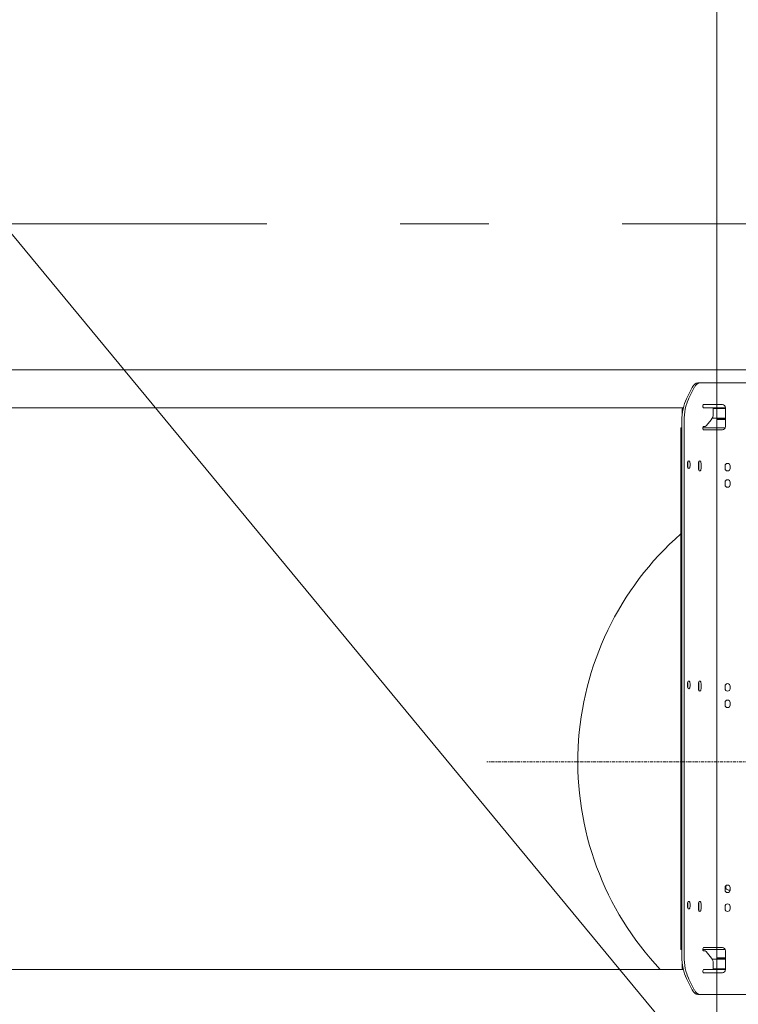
# Model space of a CAD drawing. Header units: millimetres. Extents: x -47038 to 86296, y -75637 to 48966.
# Tile 85 of 174: x -34580 to -33438, y 31540 to 33105. Entities that reach past the tile are written whole.
import ezdxf

# ---------------------------------------------------------------- set-up
doc = ezdxf.new("R2010")
doc.units = ezdxf.units.MM
doc.linetypes.add('DASHDOT', pattern=[1, 0.5, -0.25, 0, -0.25])
doc.linetypes.add('Przerywana podwójnie', pattern=[109.361107, 52.916665, -21.166666, 14.111111, -21.166666])
for name, color, linetype, lineweight, true_color in [('00 - nowa technologia myjni_Nr_pióra__95', 7, 'Continuous', 20, 0x7c7c7c), ('410-K Osie główne_Nr_pióra__95', 7, 'Continuous', 20, 0x7c7c7c), ('Nowe_Drzwi Archicad_Nr_pióra__95', 7, 'Continuous', 25, 0x7c7c7c)]:
    doc.layers.add(name, color=color, linetype=linetype, lineweight=lineweight, true_color=true_color)
doc.layers.add('Nowe_Drzwi Archicad', color=7, linetype='Continuous')
doc.layers.add('XREF', color=8, linetype='Continuous', lineweight=9)

# ---------------------------------------------------------------- blocks, each defined once
blk = doc.blocks.new('Drzwi garażowe_ segmentowe[5]_1')
at = {"layer": 'Nowe_Drzwi Archicad_Nr_pióra__95', "color": 8, "linetype": 'Continuous', "lineweight": 20, "true_color": 0x7c7c7c}
for p in [(159.88, 3006.64), (498.88, 3006.64)]:
    blk.add_line(p, (498.88, 2596.65), dxfattribs=at)
blk = doc.blocks.new('parter 2025.10.15')
at = {"layer": '00 - nowa technologia myjni_Nr_pióra__95', "color": 8, "linetype": 'Continuous', "lineweight": 5}
for p, q in [((339.07, 2710.58), (574.02, 2710.58)), ((495.82, 2708.53), (496.17, 2708.53)), ((496.17, 2708.53), (496.88, 2708.53)), ((497.23, 2708.53), (496.88, 2708.53)), ((497.23, 2708.53), (505.97, 2708.53)), ((494.94, 2707.79), (494.04, 2705.99)), ((495.28, 2707.79), (494.38, 2705.99)), ((346.07, 2704.58), (493.54, 2704.58)), ((493.37, 2703.58), (493.37, 2704.33)), ((493.47, 2704.43), (493.51, 2704.43)), ((496.63, 2704.88), (496.63, 2704.78)), ((496.88, 2705.08), (496.73, 2705.08)), ((498.27, 2704.58), (496.73, 2704.58)), ((497.23, 2705.08), (496.88, 2705.08)), ((499.73, 2705.08), (497.23, 2705.08)), ((497.81, 2704.58), (500.23, 2704.58)), ((498.27, 2704.58), (498.27, 2703.6)), ((498.27, 2704.43), (500.23, 2704.43)), ((500.23, 2701.58), (500.23, 2704.58)), ((493.3, 2617.4), (493.3, 2702.45)), ((493.65, 2617.4), (493.65, 2702.45)), ((497.14, 2701.71), (498.02, 2702.73)), ((498.14, 2702.93), (500.23, 2702.93)), ((498.92, 2702.73), (498.87, 2702.68)), ((498.87, 2702.68), (500.23, 2702.68)), ((498.87, 2701.38), (498.87, 2702.68)), ((498.92, 2702.73), (500.23, 2702.73)), ((499.04, 2702.93), (499.02, 2702.91)), ((500.23, 2702.91), (499.02, 2702.91)), ((499.02, 2702.91), (499.02, 2702.75)), ((500.23, 2702.75), (499.02, 2702.75)), ((499.04, 2702.73), (499.02, 2702.75)), ((500.23, 2702.93), (499.04, 2702.93)), ((493.12, 2700.88), (493.12, 2701.38)), ((493.3, 2701.38), (493.12, 2701.38)), ((493.12, 2700.88), (493.3, 2700.88)), ((493.12, 2700.88), (493.12, 2700.68)), ((493.12, 2698.88), (493.12, 2700.68)), ((496.63, 2701.38), (496.63, 2701.28)), ((500.19, 2701.38), (496.63, 2701.38)), ((496.73, 2701.58), (496.89, 2701.58)), ((496.88, 2701.08), (496.73, 2701.08)), ((497.23, 2701.08), (496.88, 2701.08)), ((497.23, 2701.08), (499.73, 2701.08)), ((493.12, 2698.88), (493.12, 2697.88)), ((493.12, 2697.88), (493.3, 2697.88)), ((493.12, 2697.88), (493.12, 2697.68)), ((493.12, 2697.68), (493.12, 2695.68)), ((493.12, 2693.58), (493.12, 2695.68)), ((494.2, 2695.73), (494.2, 2695.33)), ((494.25, 2695.73), (494.25, 2695.33)), ((494.6, 2695.73), (494.6, 2695.33)), ((495.95, 2695.73), (495.95, 2694.93)), ((496, 2695.73), (496, 2694.93)), ((496.35, 2695.73), (496.35, 2694.93)), ((500.17, 2695.33), (500.17, 2694.93)), ((500.97, 2695.33), (500.97, 2694.93)), ((493.12, 2693.58), (493.12, 2626.28)), ((500.17, 2692.73), (500.17, 2692.33)), ((500.97, 2692.73), (500.97, 2692.33)), ((494.2, 2660.73), (494.2, 2660.33)), ((494.25, 2660.73), (494.25, 2660.33)), ((494.6, 2660.73), (494.6, 2660.33)), ((495.95, 2660.73), (495.95, 2659.93)), ((496, 2660.73), (496, 2659.93)), ((496.35, 2660.73), (496.35, 2659.93)), ((500.17, 2660.33), (500.17, 2659.93)), ((500.97, 2660.33), (500.97, 2659.93)), ((500.17, 2657.73), (500.17, 2657.33)), ((500.97, 2657.73), (500.97, 2657.33)), ((500.17, 2628.33), (500.17, 2627.93)), ((500.97, 2627.93), (500.72, 2627.93)), ((500.97, 2628.33), (500.97, 2627.93)), ((493.12, 2624.18), (493.12, 2626.28)), ((494.2, 2625.73), (494.2, 2625.33)), ((494.25, 2625.73), (494.25, 2625.33)), ((494.6, 2625.73), (494.6, 2625.33)), ((495.95, 2625.73), (495.95, 2624.93)), ((496, 2625.73), (496, 2624.93)), ((496.35, 2625.73), (496.35, 2624.93)), ((493.12, 2624.18), (493.12, 2622.18)), ((500.17, 2625.33), (500.17, 2624.93)), ((500.97, 2625.33), (500.97, 2624.93)), ((493.12, 2622.18), (493.12, 2621.98)), ((493.12, 2621.98), (493.3, 2621.98)), ((493.12, 2621.98), (493.12, 2620.98)), ((493.12, 2620.98), (493.12, 2619.18)), ((493.12, 2619.18), (493.12, 2618.98)), ((493.12, 2618.98), (493.3, 2618.98)), ((493.12, 2618.98), (493.12, 2618.48)), ((493.3, 2618.98), (493.12, 2618.98)), ((493.3, 2618.48), (493.12, 2618.48)), ((496.63, 2618.48), (496.63, 2618.58)), ((500.19, 2618.48), (496.63, 2618.48)), ((496.88, 2618.78), (496.73, 2618.78)), ((496.89, 2618.28), (496.73, 2618.28)), ((497.23, 2618.78), (496.88, 2618.78)), ((498.02, 2617.12), (497.14, 2618.14)), ((499.73, 2618.78), (497.23, 2618.78)), ((500.19, 2618.48), (498.87, 2618.48)), ((498.87, 2618.48), (498.87, 2617.18)), ((500.23, 2615.28), (500.23, 2618.28)), ((493.37, 2616.27), (493.37, 2615.53)), ((500.23, 2616.93), (498.14, 2616.93)), ((498.27, 2616.25), (498.27, 2615.28)), ((500.23, 2617.18), (498.87, 2617.18)), ((498.92, 2617.13), (498.87, 2617.18)), ((500.23, 2617.13), (498.92, 2617.13)), ((499.04, 2617.13), (499.02, 2617.11)), ((499.02, 2617.11), (500.11, 2617.11)), ((499.02, 2616.95), (499.02, 2617.11)), ((499.02, 2616.95), (500.11, 2616.95)), ((499.04, 2616.93), (499.02, 2616.95)), ((499.04, 2617.13), (500.12, 2617.13)), ((500.11, 2617.11), (500.23, 2617.11)), ((500.11, 2616.95), (500.23, 2616.95)), ((500.12, 2617.13), (500.23, 2617.13)), ((346.07, 2615.28), (493.54, 2615.28)), ((493.51, 2615.43), (493.47, 2615.43)), ((496.63, 2614.98), (496.63, 2615.08)), ((496.73, 2615.28), (500.23, 2615.28)), ((496.73, 2615.28), (497.81, 2615.28)), ((496.88, 2614.78), (496.73, 2614.78)), ((497.23, 2614.78), (496.88, 2614.78)), ((497.23, 2614.78), (499.73, 2614.78)), ((500.23, 2615.43), (498.27, 2615.43)), ((494.04, 2613.86), (494.94, 2612.06)), ((494.38, 2613.86), (495.28, 2612.06)), ((495.82, 2611.33), (496.17, 2611.33)), ((496.88, 2611.33), (496.17, 2611.33)), ((496.88, 2611.33), (497.23, 2611.33)), ((505.97, 2611.33), (497.23, 2611.33))]:
    blk.add_line(p, q, dxfattribs=at)
at = {"layer": '00 - nowa technologia myjni_Nr_pióra__95', "color": 8, "linetype": 'DASHDOT', "lineweight": 5}
blk.add_line((587.74, 2648.33), (462.29, 2648.33), dxfattribs=at)
at = {"layer": '00 - nowa technologia myjni_Nr_pióra__95', "color": 8, "linetype": 'Continuous', "lineweight": 5}
for centre, radius, start, end in [((493.47, 2704.33), 0.1, 90, 180), ((499.73, 2704.58), 0.5, 0, 90), ((499.73, 2701.58), 0.5, 270, 0), ((493.32, 2695.68), 0.2, 94.0466, 180), ((500.57, 2695.33), 0.4, 0, 180), ((500.57, 2694.93), 0.4, 180, 0), ((493.32, 2693.58), 0.2, 180, 265.9534), ((500.57, 2692.73), 0.4, 0, 180), ((500.57, 2692.33), 0.4, 180, 0), ((525.02, 2648.33), 48.25, 131.3869, 223.2335), ((500.57, 2660.33), 0.4, 0, 180), ((500.57, 2659.93), 0.4, 180, 0), ((500.57, 2657.73), 0.4, 0, 180), ((500.57, 2657.33), 0.4, 180, 0), ((500.57, 2628.33), 0.4, 0, 180), ((500.72, 2628.38), 0.45, 136.7476, 270), ((500.57, 2627.93), 0.4, 180, 0), ((493.32, 2626.28), 0.2, 94.0466, 180), ((500.57, 2625.33), 0.4, 0, 180), ((493.32, 2624.18), 0.2, 180, 265.9534), ((500.57, 2624.93), 0.4, 180, 0), ((499.73, 2618.28), 0.5, 0, 90), ((493.47, 2615.53), 0.1, 180, 270), ((499.73, 2615.28), 0.5, 270, 0)]:
    blk.add_arc(centre, radius, start, end, dxfattribs=at)
for centre, major_axis, start_param, end_param in [((495.82, 2706.03), (0, -2.5), 3.141593, 3.926991), ((496.17, 2706.03), (0, -2.5), 3.141593, 3.926991), ((495.8, 2702.45), (0, -5), 3.926991, 4.712389), ((496.15, 2702.45), (0, -5), 3.926991, 4.712389), ((496.73, 2704.88), (0, -0.2), 3.141593, 4.712389), ((496.73, 2704.78), (0, 0.2), 1.570796, 3.141593), ((497.77, 2703.6), (0, 1), 3.665191, 4.712389), ((496.73, 2701.38), (0, -0.2), 3.141593, 4.712389), ((496.73, 2701.28), (0, -0.2), 4.712389, 6.283185), ((496.89, 2702.58), (0, 1), 3.141593, 3.665191), ((494.4, 2695.73), (0, -0.4), 3.141593, 4.712389), ((494.05, 2695.73), (0, -0.4), 1.570796, 2.094637), ((494.4, 2695.73), (0, -0.4), 1.570796, 3.141593), ((496.15, 2695.73), (0, -0.4), 3.141593, 4.712389), ((495.8, 2695.73), (0, -0.4), 1.570796, 2.094637), ((496.15, 2695.73), (0, -0.4), 1.570796, 3.141593), ((494.4, 2695.33), (0, -0.4), 4.712389, 6.283185), ((494.05, 2695.33), (0, -0.4), 1.046648, 1.570796), ((494.4, 2695.33), (0, -0.4), 0, 1.570796), ((496.15, 2694.93), (0, -0.4), 4.712389, 6.283185), ((495.8, 2694.93), (0, -0.4), 1.046648, 1.570796), ((496.15, 2694.93), (0, -0.4), 0, 1.570796), ((494.4, 2660.73), (0, -0.4), 3.141593, 4.712389), ((494.4, 2660.33), (0, -0.4), 4.712389, 6.283185), ((494.05, 2660.73), (0, -0.4), 1.570796, 2.094637), ((494.05, 2660.33), (0, -0.4), 1.046648, 1.570796), ((494.4, 2660.73), (0, -0.4), 1.570796, 3.141593), ((494.4, 2660.33), (0, -0.4), 0, 1.570796), ((496.15, 2660.73), (0, -0.4), 3.141593, 4.712389), ((496.15, 2659.93), (0, -0.4), 4.712389, 6.283185), ((495.8, 2660.73), (0, -0.4), 1.570796, 2.094637), ((495.8, 2659.93), (0, -0.4), 1.046648, 1.570796), ((496.15, 2660.73), (0, -0.4), 1.570796, 3.141593), ((496.15, 2659.93), (0, -0.4), 0, 1.570796), ((494.4, 2625.73), (0, -0.4), 3.141593, 4.712389), ((494.05, 2625.73), (0, -0.4), 1.570796, 2.094637), ((494.4, 2625.73), (0, -0.4), 1.570796, 3.141593), ((496.15, 2625.73), (0, -0.4), 3.141593, 4.712389), ((495.8, 2625.73), (0, -0.4), 1.570796, 2.094637), ((496.15, 2625.73), (0, -0.4), 1.570796, 3.141593), ((494.4, 2625.33), (0, -0.4), 4.712389, 6.283185), ((494.05, 2625.33), (0, -0.4), 1.046648, 1.570796), ((494.4, 2625.33), (0, -0.4), 0, 1.570796), ((496.15, 2624.93), (0, -0.4), 4.712389, 6.283185), ((495.8, 2624.93), (0, -0.4), 1.046648, 1.570796), ((496.15, 2624.93), (0, -0.4), 0, 1.570796), ((496.73, 2618.58), (0, -0.2), 3.141593, 4.712389), ((496.73, 2618.48), (0, 0.2), 1.570796, 3.141593), ((496.89, 2617.28), (0, 1), 5.759587, 6.283185), ((495.8, 2617.4), (0, -5), 4.712389, 5.497787), ((496.15, 2617.4), (0, -5), 4.712389, 5.497787), ((497.77, 2616.25), (0, 1), 4.712389, 5.759587), ((496.73, 2615.08), (0, -0.2), 3.141593, 4.712389), ((496.73, 2614.98), (0, -0.2), 4.712389, 6.283185), ((495.82, 2613.83), (0, -2.5), 5.497787, 6.283185), ((496.17, 2613.83), (0, -2.5), 5.497787, 6.283185)]:
    blk.add_ellipse(centre, major_axis=major_axis, ratio=0.5, start_param=start_param, end_param=end_param, dxfattribs=at)
at = {"layer": '410-K Osie główne_Nr_pióra__95', "color": 8, "linetype": 'Przerywana podwójnie', "lineweight": 5}
blk.add_line((-63, 2733.81), (1039.92, 2733.81), dxfattribs=at)
at = {"layer": 'Nowe_Drzwi Archicad', "color": 8, "linetype": 'Continuous', "lineweight": 5}
blk.add_blockref('Drzwi garażowe_ segmentowe[5]_1', (0, 0), dxfattribs=at)

msp = doc.modelspace()

# ---------------------------------------------------------------- block references
at = {"layer": 'XREF', "xscale": 10, "yscale": 10, "zscale": 10}
msp.add_blockref('parter 2025.10.15', (-38460.6, 5442.3), dxfattribs=at)

doc.saveas('drawing.dxf')
